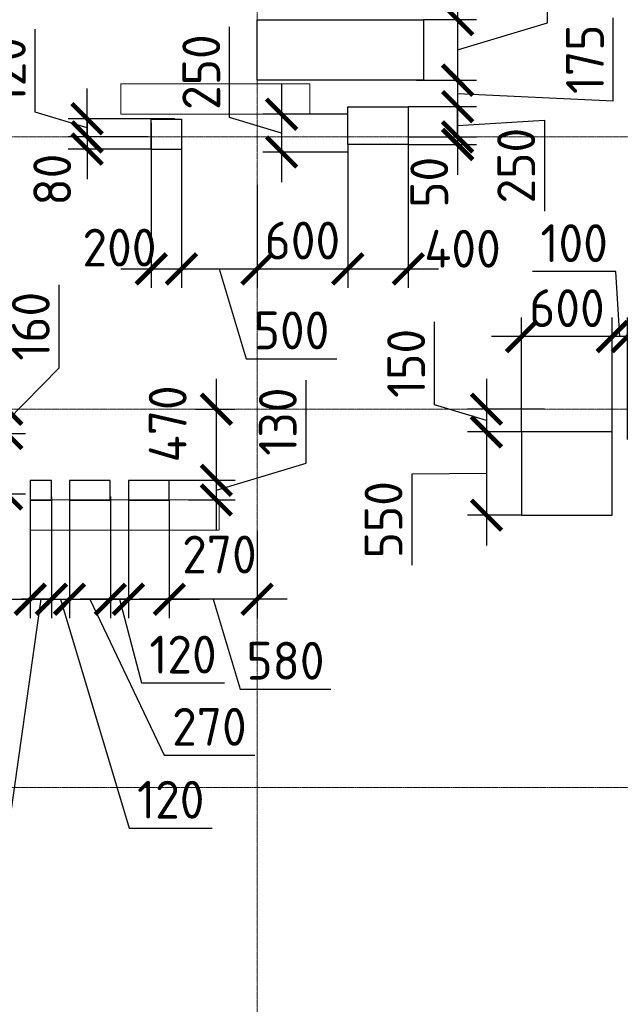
# Model space of a CAD drawing. Header units: millimetres. Extents: x -42044588 to 856694, y -806701 to 941911.
# Tile 38 of 256: x -160688 to -156715, y -427804 to -421296. Entities that reach past the tile are written whole.
import ezdxf

# ---------------------------------------------------------------- set-up
doc = ezdxf.new("R2010")
doc.units = ezdxf.units.MM
for name, pattern in [('______5', [1100, 800, -100, 100, -100]), ('DASHED', [7, 5, -2, 0]), ('осевая', [50.8, 31.75, -6.35, 6.35, -6.35])]:
    doc.linetypes.add(name, pattern=pattern)
doc.layers.add('Колонна_ бетон', color=7, linetype='Continuous', lineweight=50, true_color=0xb4b496)
for name, color, linetype, lineweight in [('Оси', 40, '______5', 18), ('Перекрытие ж_бетон', 1, 'Continuous', 30), ('РАЗМЕРЫ', 1, 'Continuous', 9)]:
    doc.layers.add(name, color=color, linetype=linetype, lineweight=lineweight)
doc.styles.add('GOST-2.304_Type-B', font='GOST_Common.ttf')
doc.dimstyles.new('СПДС', dxfattribs={"dimscale": 100, "dimtxt": 2.5, "dimasz": 2, "dimexe": 1.25, "dimexo": 0, "dimtad": 1, "dimdec": 0, "dimrnd": 5, "dimtxsty": 'GOST-2.304_Type-B', "dimblk": 'ARCHTICK', "dimcen": 2.5, "dimdle": 2, "dimclrd": 1, "dimclre": 1, "dimclrt": 1, "dimadec": 0, "dimazin": 2, "dimtfac": 0.75, "dimtdec": 0, "dimtmove": 1, "dimatfit": 3, "dimfxl": 0, "dimtolj": 1, "dimarcsym": 0})

# ---------------------------------------------------------------- blocks, each defined once
blk = doc.blocks.new('подложка стн 1-го этажа')
at = {"layer": 'Колонна_ бетон', "color": 252, "linetype": 'DASHED', "lineweight": 0, "ltscale": 0.5, "true_color": 0x939598, "transparency": 33554687}
for p, q in [((43943.8, 19061.8, -200), (43943.8, 19261.8, -200)), ((43943.8, 19261.8, -200), (43943.8, 19261.8, -200)), ((45193.8, 19261.8, -200), (43943.8, 19261.8, -200)), ((45193.8, 19261.8, -200), (45193.8, 19261.8, -200)), ((45193.8, 19261.8, -200), (45193.8, 19061.8, -200)), ((43943.8, 19061.8, -200), (43943.8, 19061.8, -200)), ((45193.8, 19061.8, -200), (43943.8, 19061.8, -200)), ((45193.8, 19061.8, -200), (45193.8, 19061.8, -200)), ((43343.4, 16511.8, -200), (43343.4, 16511.8, -200)), ((44593.4, 16511.8, -200), (43343.4, 16511.8, -200)), ((43343.4, 16511.8, -200), (43343.4, 16311.8, -200)), ((44593.4, 16511.8, -200), (44593.4, 16511.8, -200)), ((44593.4, 16311.8, -200), (44593.4, 16511.8, -200)), ((43343.4, 16311.8, -200), (43343.4, 16311.8, -200)), ((43343.4, 16311.8, -200), (44593.4, 16311.8, -200)), ((44593.4, 16311.8, -200), (44593.4, 16311.8, -200))]:
    blk.add_line(p, q, dxfattribs=at)
blk = doc.blocks.new('_ArchTick')
at = {"color": 0, "linetype": 'ByBlock', "const_width": 0.15}
blk.add_lwpolyline([(-0.5, -0.5), (0.5, 0.5)], dxfattribs=at)
blk = doc.blocks.new('*D4037')
at = {"layer": 'DEFPOINTS', "color": 0, "transparency": 16777216}
for p in [(-159818, -421978.5), (-159618, -421995.5), (-159618, -422943.5)]:
    blk.add_point(p, dxfattribs=at)
at = {"layer": 'РАЗМЕРЫ', "color": 1, "lineweight": -2, "transparency": 16777216}
for p, q in [((-159818, -421978.5), (-159818, -423068.5)), ((-159618, -421995.5), (-159618, -423068.5)), ((-160018, -422943.5), (-159418, -422943.5))]:
    blk.add_line(p, q, dxfattribs=at)
at = {"layer": 'РАЗМЕРЫ', "color": 1, "lineweight": -2, "transparency": 16777216, "xscale": 200, "yscale": 200, "zscale": 200, "rotation": 180}
blk.add_blockref('_ArchTick', (-159818, -422943.5), dxfattribs=at)
at = {"layer": 'РАЗМЕРЫ', "color": 1, "lineweight": -2, "transparency": 16777216, "xscale": 200, "yscale": 200, "zscale": 200}
blk.add_blockref('_ArchTick', (-159618, -422943.5), dxfattribs=at)
at = {"layer": 'РАЗМЕРЫ', "color": 1, "lineweight": 0, "transparency": 16777216, "insert": (-160028, -422802.3), "char_height": 250, "attachment_point": 5, "style": 'GOST-2.304_Type-B'}
blk.add_mtext('\\A1;200', dxfattribs=at)
blk = doc.blocks.new('*D4038')
at = {"layer": 'DEFPOINTS', "color": 0, "transparency": 16777216}
for p in [(-159662.5, -421950.7), (-160242.1, -422070.7), (-159837.3, -422070.7)]:
    blk.add_point(p, dxfattribs=at)
at = {"layer": 'РАЗМЕРЫ', "color": 1, "lineweight": -2, "transparency": 16777216}
for p, q in [((-160585.9, -421907.6), (-160585.9, -421357.6)), ((-160242.1, -421950.7), (-160242.1, -421750.7)), ((-160242.1, -422010.7), (-160585.9, -421907.6)), ((-159662.5, -421950.7), (-160367.1, -421950.7)), ((-160242.1, -421950.7), (-160242.1, -422070.7)), ((-160242.1, -421950.7), (-160242.1, -422070.7)), ((-159837.3, -422070.7), (-160367.1, -422070.7)), ((-160242.1, -422070.7), (-160242.1, -422270.7))]:
    blk.add_line(p, q, dxfattribs=at)
at = {"layer": 'РАЗМЕРЫ', "color": 1, "lineweight": -2, "transparency": 16777216, "xscale": 200, "yscale": 200, "zscale": 200}
for p, rotation in [((-160242.1, -421950.7), 270), ((-160242.1, -422070.7), 90)]:
    blk.add_blockref('_ArchTick', p, dxfattribs=dict(at, rotation=rotation))
at = {"layer": 'РАЗМЕРЫ', "color": 1, "lineweight": 0, "transparency": 16777216, "insert": (-160773.4, -421632.6), "char_height": 250, "attachment_point": 5, "rotation": 90, "style": 'GOST-2.304_Type-B'}
blk.add_mtext('\\A1;120', dxfattribs=at)
blk = doc.blocks.new('*D4053')
at = {"layer": 'DEFPOINTS', "color": 0, "transparency": 16777216}
for p in [(-159837.3, -422070.7), (-160242.1, -422150.7), (-159818, -422150.7)]:
    blk.add_point(p, dxfattribs=at)
at = {"layer": 'РАЗМЕРЫ', "color": 1, "lineweight": -2, "transparency": 16777216}
for p, q in [((-160242.1, -422070.7), (-160242.1, -421870.7)), ((-159837.3, -422070.7), (-160367.1, -422070.7)), ((-160242.1, -422070.7), (-160242.1, -422150.7)), ((-159818, -422150.7), (-160367.1, -422150.7)), ((-160242.1, -422150.7), (-160242.1, -422350.7))]:
    blk.add_line(p, q, dxfattribs=at)
at = {"layer": 'РАЗМЕРЫ', "color": 1, "lineweight": -2, "transparency": 16777216, "xscale": 200, "yscale": 200, "zscale": 200}
for p, rotation in [((-160242.1, -422070.7), 270), ((-160242.1, -422150.7), 90)]:
    blk.add_blockref('_ArchTick', p, dxfattribs=dict(at, rotation=rotation))
at = {"layer": 'РАЗМЕРЫ', "color": 1, "lineweight": 0, "transparency": 16777216, "insert": (-160472.9, -422353.1), "char_height": 250, "attachment_point": 5, "rotation": 90, "style": 'GOST-2.304_Type-B'}
blk.add_mtext('\\A1;80', dxfattribs=at)
blk = doc.blocks.new('*D4171')
at = {"layer": 'DEFPOINTS', "color": 0, "transparency": 16777216}
for p in [(-159618, -421995.5), (-159118, -422621.3), (-159118, -422943.5)]:
    blk.add_point(p, dxfattribs=at)
at = {"layer": 'РАЗМЕРЫ', "color": 1, "lineweight": -2, "transparency": 16777216}
for p, q in [((-159618, -421995.5), (-159618, -423068.5)), ((-159118, -422621.3), (-159118, -423068.5)), ((-159818, -422943.5), (-158918, -422943.5)), ((-159368, -422943.5), (-159189.9, -423537.2)), ((-159189.9, -423537.2), (-158589.9, -423537.2))]:
    blk.add_line(p, q, dxfattribs=at)
at = {"layer": 'РАЗМЕРЫ', "color": 1, "lineweight": -2, "transparency": 16777216, "xscale": 200, "yscale": 200, "zscale": 200, "rotation": 180}
blk.add_blockref('_ArchTick', (-159618, -422943.5), dxfattribs=at)
at = {"layer": 'РАЗМЕРЫ', "color": 1, "lineweight": -2, "transparency": 16777216, "xscale": 200, "yscale": 200, "zscale": 200}
blk.add_blockref('_ArchTick', (-159118, -422943.5), dxfattribs=at)
at = {"layer": 'РАЗМЕРЫ', "color": 1, "lineweight": 0, "transparency": 16777216, "insert": (-158889.9, -423349.7), "char_height": 250, "attachment_point": 5, "style": 'GOST-2.304_Type-B'}
blk.add_mtext('\\A1;500', dxfattribs=at)
blk = doc.blocks.new('*D4187')
at = {"layer": 'DEFPOINTS', "color": 0, "transparency": 16777216}
for p in [(-160743.3, -423870.7), (-160940.8, -424030.7), (-160773.8, -424030.7)]:
    blk.add_point(p, dxfattribs=at)
at = {"layer": 'РАЗМЕРЫ', "color": 1, "lineweight": -2, "transparency": 16777216}
for p, q in [((-160427, -423597.5), (-160427, -423047.5)), ((-160773.8, -423950.7), (-160427, -423597.5)), ((-160773.8, -423670.7), (-160773.8, -424230.7)), ((-160743.3, -423870.7), (-160898.8, -423870.7)), ((-160940.8, -424030.7), (-160648.8, -424030.7))]:
    blk.add_line(p, q, dxfattribs=at)
at = {"layer": 'РАЗМЕРЫ', "color": 1, "lineweight": -2, "transparency": 16777216, "xscale": 200, "yscale": 200, "zscale": 200}
for p, rotation in [((-160773.8, -423870.7), 90), ((-160773.8, -424030.7), 270)]:
    blk.add_blockref('_ArchTick', p, dxfattribs=dict(at, rotation=rotation))
at = {"layer": 'РАЗМЕРЫ', "color": 1, "lineweight": 0, "transparency": 16777216, "insert": (-160614.5, -423322.5), "char_height": 250, "attachment_point": 5, "rotation": 90, "style": 'GOST-2.304_Type-B'}
blk.add_mtext('\\A1;160', dxfattribs=at)
blk = doc.blocks.new('*D4099')
at = {"layer": 'DEFPOINTS', "color": 0, "transparency": 16777216}
for p in [(-160940.8, -424030.7), (-160897.8, -424430.7), (-160773.8, -424430.7)]:
    blk.add_point(p, dxfattribs=at)
at = {"layer": 'РАЗМЕРЫ', "color": 1, "lineweight": -2, "transparency": 16777216}
for p, q in [((-160773.8, -423830.7), (-160773.8, -424630.7)), ((-160940.8, -424030.7), (-160648.8, -424030.7)), ((-160897.8, -424430.7), (-160648.8, -424430.7)), ((-160773.8, -425385.3), (-160773.8, -424430.7))]:
    blk.add_line(p, q, dxfattribs=at)
at = {"layer": 'РАЗМЕРЫ', "color": 1, "lineweight": -2, "transparency": 16777216, "xscale": 200, "yscale": 200, "zscale": 200}
for p, rotation in [((-160773.8, -424030.7), 90), ((-160773.8, -424430.7), 270)]:
    blk.add_blockref('_ArchTick', p, dxfattribs=dict(at, rotation=rotation))
at = {"layer": 'РАЗМЕРЫ', "color": 1, "lineweight": 0, "transparency": 16777216, "insert": (-160961.3, -425072.8), "char_height": 250, "attachment_point": 5, "rotation": 90, "style": 'GOST-2.304_Type-B'}
blk.add_mtext('\\A1;400', dxfattribs=at)
blk = doc.blocks.new('*D4118')
at = {"layer": 'DEFPOINTS', "color": 0, "transparency": 16777216}
for p in [(-156668.4, -423390.3), (-156668.4, -424070.7), (-156318.9, -424110.9)]:
    blk.add_point(p, dxfattribs=at)
at = {"layer": 'РАЗМЕРЫ', "color": 1, "lineweight": -2, "transparency": 16777216}
for p, q in [((-156493.7, -423390.3), (-156379.9, -422553.4)), ((-156379.9, -422553.4), (-155779.9, -422553.4)), ((-156668.4, -424070.7), (-156668.4, -423265.3)), ((-156318.9, -424110.9), (-156318.9, -423265.3)), ((-156118.9, -423390.3), (-156868.4, -423390.3))]:
    blk.add_line(p, q, dxfattribs=at)
at = {"layer": 'РАЗМЕРЫ', "color": 1, "lineweight": -2, "transparency": 16777216, "xscale": 200, "yscale": 200, "zscale": 200, "rotation": 180}
blk.add_blockref('_ArchTick', (-156668.4, -423390.3), dxfattribs=at)
at = {"layer": 'РАЗМЕРЫ', "color": 1, "lineweight": -2, "transparency": 16777216, "xscale": 200, "yscale": 200, "zscale": 200}
blk.add_blockref('_ArchTick', (-156318.9, -423390.3), dxfattribs=at)
at = {"layer": 'РАЗМЕРЫ', "color": 1, "lineweight": 0, "transparency": 16777216, "insert": (-156079.9, -422365.9), "char_height": 250, "attachment_point": 5, "style": 'GOST-2.304_Type-B'}
blk.add_mtext('\\A1;350', dxfattribs=at)
blk = doc.blocks.new('*D4119')
at = {"layer": 'DEFPOINTS', "color": 0, "transparency": 16777216}
for p in [(-156768.2, -423390.3), (-156768.2, -424020.8), (-156668.4, -424070.7)]:
    blk.add_point(p, dxfattribs=at)
at = {"layer": 'РАЗМЕРЫ', "color": 1, "lineweight": -2, "transparency": 16777216}
for p, q in [((-156745.3, -422960.5), (-157295.3, -422960.5)), ((-156718.3, -423390.3), (-156745.3, -422960.5)), ((-156768.2, -424020.8), (-156768.2, -423265.3)), ((-156668.4, -424070.7), (-156668.4, -423265.3)), ((-156768.2, -423390.3), (-156968.2, -423390.3)), ((-156668.4, -423390.3), (-156768.2, -423390.3)), ((-156668.4, -423390.3), (-156768.2, -423390.3)), ((-156668.4, -423390.3), (-156468.4, -423390.3))]:
    blk.add_line(p, q, dxfattribs=at)
at = {"layer": 'РАЗМЕРЫ', "color": 1, "lineweight": -2, "transparency": 16777216, "xscale": 200, "yscale": 200, "zscale": 200}
blk.add_blockref('_ArchTick', (-156768.2, -423390.3), dxfattribs=at)
at = {"layer": 'РАЗМЕРЫ', "color": 1, "lineweight": -2, "transparency": 16777216, "xscale": 200, "yscale": 200, "zscale": 200, "rotation": 180}
blk.add_blockref('_ArchTick', (-156668.4, -423390.3), dxfattribs=at)
at = {"layer": 'РАЗМЕРЫ', "color": 1, "lineweight": 0, "transparency": 16777216, "insert": (-157020.3, -422773), "char_height": 250, "attachment_point": 5, "style": 'GOST-2.304_Type-B'}
blk.add_mtext('\\A1;100', dxfattribs=at)
blk = doc.blocks.new('*D4120')
at = {"layer": 'DEFPOINTS', "color": 0, "transparency": 16777216}
for p in [(-157368.2, -423390.3), (-157368.2, -424020.8), (-156768.2, -424020.8)]:
    blk.add_point(p, dxfattribs=at)
at = {"layer": 'РАЗМЕРЫ', "color": 1, "lineweight": -2, "transparency": 16777216}
for p, q in [((-157368.2, -424020.8), (-157368.2, -423265.3)), ((-156768.2, -424020.8), (-156768.2, -423265.3)), ((-156568.2, -423390.3), (-157568.2, -423390.3))]:
    blk.add_line(p, q, dxfattribs=at)
at = {"layer": 'РАЗМЕРЫ', "color": 1, "lineweight": -2, "transparency": 16777216, "xscale": 200, "yscale": 200, "zscale": 200, "rotation": 180}
blk.add_blockref('_ArchTick', (-157368.2, -423390.3), dxfattribs=at)
at = {"layer": 'РАЗМЕРЫ', "color": 1, "lineweight": -2, "transparency": 16777216, "xscale": 200, "yscale": 200, "zscale": 200}
blk.add_blockref('_ArchTick', (-156768.2, -423390.3), dxfattribs=at)
at = {"layer": 'РАЗМЕРЫ', "color": 1, "lineweight": 0, "transparency": 16777216, "insert": (-157068.2, -423202.8), "char_height": 250, "attachment_point": 5, "style": 'GOST-2.304_Type-B'}
blk.add_mtext('\\A1;600', dxfattribs=at)
blk = doc.blocks.new('*D4191')
at = {"layer": 'DEFPOINTS', "color": 0, "transparency": 16777216}
for p in [(-157216, -423870.7), (-157600.6, -424020.8), (-157216, -424020.8)]:
    blk.add_point(p, dxfattribs=at)
at = {"layer": 'РАЗМЕРЫ', "color": 1, "lineweight": -2, "transparency": 16777216}
for p, q in [((-157944.4, -423842.6), (-157944.4, -423292.6)), ((-157600.6, -423670.7), (-157600.6, -424220.8)), ((-157600.6, -423945.7), (-157944.4, -423842.6)), ((-157216, -423870.7), (-157725.6, -423870.7)), ((-157216, -424020.8), (-157725.6, -424020.8))]:
    blk.add_line(p, q, dxfattribs=at)
at = {"layer": 'РАЗМЕРЫ', "color": 1, "lineweight": -2, "transparency": 16777216, "xscale": 200, "yscale": 200, "zscale": 200}
for p, rotation in [((-157600.6, -423870.7), 90), ((-157600.6, -424020.8), 270)]:
    blk.add_blockref('_ArchTick', p, dxfattribs=dict(at, rotation=rotation))
at = {"layer": 'РАЗМЕРЫ', "color": 1, "lineweight": 0, "transparency": 16777216, "insert": (-158131.9, -423567.6), "char_height": 250, "attachment_point": 5, "rotation": 90, "style": 'GOST-2.304_Type-B'}
blk.add_mtext('\\A1;150', dxfattribs=at)
blk = doc.blocks.new('*D4121')
at = {"layer": 'DEFPOINTS', "color": 0, "transparency": 16777216}
for p in [(-157368.2, -424020.8), (-157600.6, -424570.8), (-157368.2, -424570.8)]:
    blk.add_point(p, dxfattribs=at)
at = {"layer": 'РАЗМЕРЫ', "color": 1, "lineweight": -2, "transparency": 16777216}
for p, q in [((-157600.6, -423820.8), (-157600.6, -424770.8)), ((-157368.2, -424020.8), (-157725.6, -424020.8)), ((-157600.6, -424295.8), (-158094.1, -424301)), ((-158094.1, -424301), (-158094.1, -424901)), ((-157368.2, -424570.8), (-157725.6, -424570.8))]:
    blk.add_line(p, q, dxfattribs=at)
at = {"layer": 'РАЗМЕРЫ', "color": 1, "lineweight": -2, "transparency": 16777216, "xscale": 200, "yscale": 200, "zscale": 200}
for p, rotation in [((-157600.6, -424020.8), 90), ((-157600.6, -424570.8), 270)]:
    blk.add_blockref('_ArchTick', p, dxfattribs=dict(at, rotation=rotation))
at = {"layer": 'РАЗМЕРЫ', "color": 1, "lineweight": 0, "transparency": 16777216, "insert": (-158281.6, -424601), "char_height": 250, "attachment_point": 5, "rotation": 90, "style": 'GOST-2.304_Type-B'}
blk.add_mtext('\\A1;550', dxfattribs=at)
blk = doc.blocks.new('*D4134')
at = {"layer": 'DEFPOINTS', "color": 0, "transparency": 16777216}
for p in [(-158017.8, -421295.7), (-158062.6, -421695.7), (-157791.2, -421695.7)]:
    blk.add_point(p, dxfattribs=at)
at = {"layer": 'РАЗМЕРЫ', "color": 1, "lineweight": -2, "transparency": 16777216}
for p, q in [((-157197.4, -421317.6), (-157197.4, -420692.6)), ((-157791.2, -421095.7), (-157791.2, -421895.7)), ((-158017.8, -421295.7), (-157666.2, -421295.7)), ((-157791.2, -421495.7), (-157197.4, -421317.6)), ((-158062.6, -421695.7), (-157666.2, -421695.7))]:
    blk.add_line(p, q, dxfattribs=at)
at = {"layer": 'РАЗМЕРЫ', "color": 1, "lineweight": -2, "transparency": 16777216, "xscale": 200, "yscale": 200, "zscale": 200}
for p, rotation in [((-157791.2, -421295.7), 90), ((-157791.2, -421695.7), 270)]:
    blk.add_blockref('_ArchTick', p, dxfattribs=dict(at, rotation=rotation))
at = {"layer": 'РАЗМЕРЫ', "color": 1, "lineweight": 0, "transparency": 16777216, "insert": (-157384.9, -421005.1), "char_height": 250, "attachment_point": 5, "rotation": 90, "style": 'GOST-2.304_Type-B'}
blk.add_mtext('\\A1;400', dxfattribs=at)
blk = doc.blocks.new('*D4135')
at = {"layer": 'DEFPOINTS', "color": 0, "transparency": 16777216}
for p in [(-157919.8, -421695.7), (-158117.7, -421870.7), (-157791.2, -421870.7)]:
    blk.add_point(p, dxfattribs=at)
at = {"layer": 'РАЗМЕРЫ', "color": 1, "lineweight": -2, "transparency": 16777216}
for p, q in [((-156761.5, -421833.1), (-156761.5, -421283.1)), ((-157791.2, -421495.7), (-157791.2, -422070.7)), ((-157919.8, -421695.7), (-157666.2, -421695.7)), ((-157791.2, -421783.2), (-156761.5, -421833.1)), ((-158117.7, -421870.7), (-157666.2, -421870.7))]:
    blk.add_line(p, q, dxfattribs=at)
at = {"layer": 'РАЗМЕРЫ', "color": 1, "lineweight": -2, "transparency": 16777216, "xscale": 200, "yscale": 200, "zscale": 200}
for p, rotation in [((-157791.2, -421695.7), 90), ((-157791.2, -421870.7), 270)]:
    blk.add_blockref('_ArchTick', p, dxfattribs=dict(at, rotation=rotation))
at = {"layer": 'РАЗМЕРЫ', "color": 1, "lineweight": 0, "transparency": 16777216, "insert": (-156949, -421558.1), "char_height": 250, "attachment_point": 5, "rotation": 90, "style": 'GOST-2.304_Type-B'}
blk.add_mtext('\\A1;175', dxfattribs=at)
blk = doc.blocks.new('*D4145')
at = {"layer": 'DEFPOINTS', "color": 0, "transparency": 16777216}
for p in [(-158117.7, -421870.7), (-158117.7, -422120.7), (-157791.2, -422120.7)]:
    blk.add_point(p, dxfattribs=at)
at = {"layer": 'РАЗМЕРЫ', "color": 1, "lineweight": -2, "transparency": 16777216}
for p, q in [((-157791.2, -421670.7), (-157791.2, -422320.7)), ((-158117.7, -421870.7), (-157666.2, -421870.7)), ((-157791.2, -421995.7), (-157216.2, -421960.8)), ((-157216.2, -421960.8), (-157216.2, -422560.8)), ((-158117.7, -422120.7), (-157666.2, -422120.7))]:
    blk.add_line(p, q, dxfattribs=at)
at = {"layer": 'РАЗМЕРЫ', "color": 1, "lineweight": -2, "transparency": 16777216, "xscale": 200, "yscale": 200, "zscale": 200}
for p, rotation in [((-157791.2, -421870.7), 90), ((-157791.2, -422120.7), 270)]:
    blk.add_blockref('_ArchTick', p, dxfattribs=dict(at, rotation=rotation))
at = {"layer": 'РАЗМЕРЫ', "color": 1, "lineweight": 0, "transparency": 16777216, "insert": (-157403.7, -422260.8), "char_height": 250, "attachment_point": 5, "rotation": 90, "style": 'GOST-2.304_Type-B'}
blk.add_mtext('\\A1;250', dxfattribs=at)
blk = doc.blocks.new('*D4146')
at = {"layer": 'DEFPOINTS', "color": 0, "transparency": 16777216}
for p in [(-158117.8, -422070.7), (-158117.7, -422120.7), (-157791.2, -422120.7)]:
    blk.add_point(p, dxfattribs=at)
at = {"layer": 'РАЗМЕРЫ', "color": 1, "lineweight": -2, "transparency": 16777216}
for p, q in [((-157791.2, -422070.7), (-157791.2, -421870.7)), ((-158117.8, -422070.7), (-157666.2, -422070.7)), ((-158117.7, -422120.7), (-157666.2, -422120.7)), ((-157791.2, -422070.7), (-157791.2, -422120.7)), ((-157791.2, -422120.7), (-157791.2, -422320.7))]:
    blk.add_line(p, q, dxfattribs=at)
at = {"layer": 'РАЗМЕРЫ', "color": 1, "lineweight": -2, "transparency": 16777216, "xscale": 200, "yscale": 200, "zscale": 200}
for p, rotation in [((-157791.2, -422070.7), 270), ((-157791.2, -422120.7), 90)]:
    blk.add_blockref('_ArchTick', p, dxfattribs=dict(at, rotation=rotation))
at = {"layer": 'РАЗМЕРЫ', "color": 1, "lineweight": 0, "transparency": 16777216, "insert": (-157978.7, -422370.7), "char_height": 250, "attachment_point": 5, "rotation": 90, "style": 'GOST-2.304_Type-B'}
blk.add_mtext('\\A1;50', dxfattribs=at)
blk = doc.blocks.new('*D4200')
at = {"layer": 'DEFPOINTS', "color": 0, "transparency": 16777216}
for p in [(-158517.7, -422120.7), (-159118, -422387.8), (-158517.7, -422943.5)]:
    blk.add_point(p, dxfattribs=at)
at = {"layer": 'РАЗМЕРЫ', "color": 1, "lineweight": -2, "transparency": 16777216}
for p, q in [((-158517.7, -422120.7), (-158517.7, -423068.5)), ((-159118, -422387.8), (-159118, -423068.5)), ((-159318, -422943.5), (-158317.7, -422943.5))]:
    blk.add_line(p, q, dxfattribs=at)
at = {"layer": 'РАЗМЕРЫ', "color": 1, "lineweight": -2, "transparency": 16777216, "xscale": 200, "yscale": 200, "zscale": 200, "rotation": 180}
blk.add_blockref('_ArchTick', (-159118, -422943.5), dxfattribs=at)
at = {"layer": 'РАЗМЕРЫ', "color": 1, "lineweight": -2, "transparency": 16777216, "xscale": 200, "yscale": 200, "zscale": 200}
blk.add_blockref('_ArchTick', (-158517.7, -422943.5), dxfattribs=at)
at = {"layer": 'РАЗМЕРЫ', "color": 1, "lineweight": 0, "transparency": 16777216, "insert": (-158817.9, -422756), "char_height": 250, "attachment_point": 5, "style": 'GOST-2.304_Type-B'}
blk.add_mtext('\\A1;600', dxfattribs=at)
blk = doc.blocks.new('*D4147')
at = {"layer": 'DEFPOINTS', "color": 0, "transparency": 16777216}
for p in [(-158117.8, -422120.7), (-158517.7, -422279), (-158117.8, -422943.5)]:
    blk.add_point(p, dxfattribs=at)
at = {"layer": 'РАЗМЕРЫ', "color": 1, "lineweight": -2, "transparency": 16777216}
for p, q in [((-158117.8, -422120.7), (-158117.8, -423068.5)), ((-158517.7, -422279), (-158517.7, -423068.5)), ((-158717.7, -422943.5), (-157917.8, -422943.5))]:
    blk.add_line(p, q, dxfattribs=at)
at = {"layer": 'РАЗМЕРЫ', "color": 1, "lineweight": -2, "transparency": 16777216, "xscale": 200, "yscale": 200, "zscale": 200, "rotation": 180}
blk.add_blockref('_ArchTick', (-158517.7, -422943.5), dxfattribs=at)
at = {"layer": 'РАЗМЕРЫ', "color": 1, "lineweight": -2, "transparency": 16777216, "xscale": 200, "yscale": 200, "zscale": 200}
blk.add_blockref('_ArchTick', (-158117.8, -422943.5), dxfattribs=at)
at = {"layer": 'РАЗМЕРЫ', "color": 1, "lineweight": 0, "transparency": 16777216, "insert": (-157758.7, -422809.8), "char_height": 250, "attachment_point": 5, "style": 'GOST-2.304_Type-B'}
blk.add_mtext('\\A1;400', dxfattribs=at)
blk = doc.blocks.new('*D4174')
at = {"layer": 'DEFPOINTS', "color": 0, "transparency": 16777216}
for p in [(-159698.5, -424340.7, 360), (-159387, -424340.7), (-159571.5, -424470.7, 360)]:
    blk.add_point(p, dxfattribs=at)
at = {"layer": 'РАЗМЕРЫ', "color": 1, "lineweight": -2, "transparency": 16777216}
for p, q in [((-158793.3, -424227.6), (-158793.3, -423677.6)), ((-159387, -424670.7), (-159387, -424140.7)), ((-159387, -424405.7), (-158793.3, -424227.6)), ((-159698.5, -424340.7), (-159262, -424340.7)), ((-159571.5, -424470.7), (-159262, -424470.7))]:
    blk.add_line(p, q, dxfattribs=at)
at = {"layer": 'РАЗМЕРЫ', "color": 1, "lineweight": -2, "transparency": 16777216, "xscale": 200, "yscale": 200, "zscale": 200}
for p, rotation in [((-159387, -424340.7), 90), ((-159387, -424470.7), 270)]:
    blk.add_blockref('_ArchTick', p, dxfattribs=dict(at, rotation=rotation))
at = {"layer": 'РАЗМЕРЫ', "color": 1, "lineweight": 0, "transparency": 16777216, "insert": (-158980.8, -423952.6), "char_height": 250, "attachment_point": 5, "rotation": 90, "style": 'GOST-2.304_Type-B'}
blk.add_mtext('\\A1;130', dxfattribs=at)
blk = doc.blocks.new('*D4175')
at = {"layer": 'DEFPOINTS', "color": 0, "transparency": 16777216}
for p in [(-159524.6, -423870.7), (-159387, -423870.7), (-159615.6, -424340.7)]:
    blk.add_point(p, dxfattribs=at)
at = {"layer": 'РАЗМЕРЫ', "color": 1, "lineweight": -2, "transparency": 16777216}
for p, q in [((-159387, -424540.7), (-159387, -423670.7)), ((-159524.6, -423870.7), (-159262, -423870.7)), ((-159615.6, -424340.7), (-159262, -424340.7))]:
    blk.add_line(p, q, dxfattribs=at)
at = {"layer": 'РАЗМЕРЫ', "color": 1, "lineweight": -2, "transparency": 16777216, "xscale": 200, "yscale": 200, "zscale": 200}
for p, rotation in [((-159387, -423870.7), 90), ((-159387, -424340.7), 270)]:
    blk.add_blockref('_ArchTick', p, dxfattribs=dict(at, rotation=rotation))
at = {"layer": 'РАЗМЕРЫ', "color": 1, "lineweight": 0, "transparency": 16777216, "insert": (-159709, -423967.8), "char_height": 250, "attachment_point": 5, "rotation": 90, "style": 'GOST-2.304_Type-B'}
blk.add_mtext('\\A1;470', dxfattribs=at)
blk = doc.blocks.new('*D3991')
at = {"layer": 'DEFPOINTS', "color": 0, "transparency": 16777216}
for p in [(-158517.7, -421920.7), (-158955.6, -422170.7), (-158517.7, -422170.7)]:
    blk.add_point(p, dxfattribs=at)
at = {"layer": 'РАЗМЕРЫ', "color": 1, "lineweight": -2, "transparency": 16777216}
for p, q in [((-159299.4, -421942.6), (-159299.4, -421342.6)), ((-158955.6, -421720.7), (-158955.6, -422370.7)), ((-158517.7, -421920.7), (-159080.6, -421920.7)), ((-158955.6, -422045.7), (-159299.4, -421942.6)), ((-158517.7, -422170.7), (-159080.6, -422170.7))]:
    blk.add_line(p, q, dxfattribs=at)
at = {"layer": 'РАЗМЕРЫ', "color": 1, "lineweight": -2, "transparency": 16777216, "xscale": 200, "yscale": 200, "zscale": 200}
for p, rotation in [((-158955.6, -421920.7), 90), ((-158955.6, -422170.7), 270)]:
    blk.add_blockref('_ArchTick', p, dxfattribs=dict(at, rotation=rotation))
at = {"layer": 'РАЗМЕРЫ', "color": 1, "lineweight": 0, "transparency": 16777216, "insert": (-159486.9, -421642.6), "char_height": 250, "attachment_point": 5, "rotation": 90, "style": 'GOST-2.304_Type-B'}
blk.add_mtext('\\A1;250', dxfattribs=at)
blk = doc.blocks.new('оси блок 2')
at = {"layer": 'Оси', "color": 16, "linetype": 'осевая', "lineweight": 0, "ltscale": 0.25, "transparency": 33554687}
for p, q in [((-48904.7, -322543), (-48904.7, -347914.1)), ((-89822.3, -333501.3), (-37238.5, -333501.3)), ((-89822.3, -335301.3), (-37238.5, -335301.3)), ((-89822.3, -337801.3), (-37238.5, -337801.3))]:
    blk.add_line(p, q, dxfattribs=at)
blk = doc.blocks.new('*D6933')
at = {"layer": 'DEFPOINTS', "color": 0, "transparency": 16777216}
for p in [(-159698.5, -424470.7, 360), (-159118, -424674), (-159698.5, -425126.9)]:
    blk.add_point(p, dxfattribs=at)
at = {"layer": 'РАЗМЕРЫ', "color": 1, "lineweight": -2, "transparency": 16777216}
for p, q in [((-159698.5, -424470.7), (-159698.5, -425251.9)), ((-159118, -424674), (-159118, -425251.9)), ((-158918, -425126.9), (-159898.5, -425126.9)), ((-159408.3, -425126.9), (-159230.2, -425720.7)), ((-159230.2, -425720.7), (-158630.2, -425720.7))]:
    blk.add_line(p, q, dxfattribs=at)
at = {"layer": 'РАЗМЕРЫ', "color": 1, "lineweight": -2, "transparency": 16777216, "xscale": 200, "yscale": 200, "zscale": 200, "rotation": 180}
blk.add_blockref('_ArchTick', (-159698.5, -425126.9), dxfattribs=at)
at = {"layer": 'РАЗМЕРЫ', "color": 1, "lineweight": -2, "transparency": 16777216, "xscale": 200, "yscale": 200, "zscale": 200}
blk.add_blockref('_ArchTick', (-159118, -425126.9), dxfattribs=at)
at = {"layer": 'РАЗМЕРЫ', "color": 1, "lineweight": 0, "transparency": 16777216, "insert": (-158930.2, -425533.2), "char_height": 250, "attachment_point": 5, "style": 'GOST-2.304_Type-B'}
blk.add_mtext('\\A1;580', dxfattribs=at)
blk = doc.blocks.new('*D6934')
at = {"layer": 'DEFPOINTS', "color": 0, "transparency": 16777216}
for p in [(-160088.5, -424470.7, 360), (-159968.5, -424993.5), (-160088.5, -425126.9)]:
    blk.add_point(p, dxfattribs=at)
at = {"layer": 'РАЗМЕРЫ', "color": 1, "lineweight": -2, "transparency": 16777216}
for p, q in [((-160088.5, -424470.7), (-160088.5, -425251.9)), ((-159968.5, -424993.5), (-159968.5, -425251.9)), ((-160088.5, -425126.9), (-160288.5, -425126.9)), ((-159968.5, -425126.9), (-160088.5, -425126.9)), ((-159968.5, -425126.9), (-160088.5, -425126.9)), ((-160028.5, -425126.9), (-159882.7, -425680.1)), ((-159968.5, -425126.9), (-159768.5, -425126.9)), ((-159882.7, -425680.1), (-159332.7, -425680.1))]:
    blk.add_line(p, q, dxfattribs=at)
at = {"layer": 'РАЗМЕРЫ', "color": 1, "lineweight": -2, "transparency": 16777216, "xscale": 200, "yscale": 200, "zscale": 200}
blk.add_blockref('_ArchTick', (-160088.5, -425126.9), dxfattribs=at)
at = {"layer": 'РАЗМЕРЫ', "color": 1, "lineweight": -2, "transparency": 16777216, "xscale": 200, "yscale": 200, "zscale": 200, "rotation": 180}
blk.add_blockref('_ArchTick', (-159968.5, -425126.9), dxfattribs=at)
at = {"layer": 'РАЗМЕРЫ', "color": 1, "lineweight": 0, "transparency": 16777216, "insert": (-159607.7, -425492.6), "char_height": 250, "attachment_point": 5, "style": 'GOST-2.304_Type-B'}
blk.add_mtext('\\A1;120', dxfattribs=at)
blk = doc.blocks.new('*D6935')
at = {"layer": 'DEFPOINTS', "color": 0, "transparency": 16777216}
for p in [(-160478.5, -424450.2), (-160618.5, -424470.7, 360), (-160478.5, -425126.9)]:
    blk.add_point(p, dxfattribs=at)
at = {"layer": 'РАЗМЕРЫ', "color": 1, "lineweight": -2, "transparency": 16777216}
for p, q in [((-160478.5, -424450.2), (-160478.5, -425251.9)), ((-160618.5, -424470.7), (-160618.5, -425251.9)), ((-160818.5, -425126.9), (-160278.5, -425126.9)), ((-160548.5, -425126.9), (-160774.7, -426735.6)), ((-160774.7, -426735.6), (-161349.7, -426735.6))]:
    blk.add_line(p, q, dxfattribs=at)
at = {"layer": 'РАЗМЕРЫ', "color": 1, "lineweight": -2, "transparency": 16777216, "xscale": 200, "yscale": 200, "zscale": 200, "rotation": 180}
blk.add_blockref('_ArchTick', (-160618.5, -425126.9), dxfattribs=at)
at = {"layer": 'РАЗМЕРЫ', "color": 1, "lineweight": -2, "transparency": 16777216, "xscale": 200, "yscale": 200, "zscale": 200}
blk.add_blockref('_ArchTick', (-160478.5, -425126.9), dxfattribs=at)
at = {"layer": 'РАЗМЕРЫ', "color": 1, "lineweight": 0, "transparency": 16777216, "insert": (-161062.2, -426548.1), "char_height": 250, "attachment_point": 5, "style": 'GOST-2.304_Type-B'}
blk.add_mtext('\\A1;140', dxfattribs=at)
blk = doc.blocks.new('*D6936')
at = {"layer": 'DEFPOINTS', "color": 0, "transparency": 16777216}
for p in [(-160478.5, -424450.2), (-160358.5, -424470.7), (-160358.5, -425126.9)]:
    blk.add_point(p, dxfattribs=at)
at = {"layer": 'РАЗМЕРЫ', "color": 1, "lineweight": -2, "transparency": 16777216}
for p, q in [((-160478.5, -424450.2), (-160478.5, -425251.9)), ((-160358.5, -424470.7), (-160358.5, -425251.9)), ((-160478.5, -425126.9), (-160678.5, -425126.9)), ((-160478.5, -425126.9), (-160358.5, -425126.9)), ((-160478.5, -425126.9), (-160358.5, -425126.9)), ((-160418.5, -425126.9), (-159963.9, -426639.3)), ((-160358.5, -425126.9), (-160158.5, -425126.9)), ((-159963.9, -426639.3), (-159413.9, -426639.3))]:
    blk.add_line(p, q, dxfattribs=at)
at = {"layer": 'РАЗМЕРЫ', "color": 1, "lineweight": -2, "transparency": 16777216, "xscale": 200, "yscale": 200, "zscale": 200}
blk.add_blockref('_ArchTick', (-160478.5, -425126.9), dxfattribs=at)
at = {"layer": 'РАЗМЕРЫ', "color": 1, "lineweight": -2, "transparency": 16777216, "xscale": 200, "yscale": 200, "zscale": 200, "rotation": 180}
blk.add_blockref('_ArchTick', (-160358.5, -425126.9), dxfattribs=at)
at = {"layer": 'РАЗМЕРЫ', "color": 1, "lineweight": 0, "transparency": 16777216, "insert": (-159688.9, -426451.8), "char_height": 250, "attachment_point": 5, "style": 'GOST-2.304_Type-B'}
blk.add_mtext('\\A1;120', dxfattribs=at)
blk = doc.blocks.new('*D6937')
at = {"layer": 'DEFPOINTS', "color": 0, "transparency": 16777216}
for p in [(-160088.5, -424448.7, 360), (-160358.5, -424470.7, 360), (-160088.5, -425126.9)]:
    blk.add_point(p, dxfattribs=at)
at = {"layer": 'РАЗМЕРЫ', "color": 1, "lineweight": -2, "transparency": 16777216}
for p, q in [((-160088.5, -424448.7), (-160088.5, -425251.9)), ((-160358.5, -424470.7), (-160358.5, -425251.9)), ((-160558.5, -425126.9), (-159888.5, -425126.9)), ((-160223.5, -425126.9), (-159733, -426157.6)), ((-159733, -426157.6), (-159133, -426157.6))]:
    blk.add_line(p, q, dxfattribs=at)
at = {"layer": 'РАЗМЕРЫ', "color": 1, "lineweight": -2, "transparency": 16777216, "xscale": 200, "yscale": 200, "zscale": 200, "rotation": 180}
blk.add_blockref('_ArchTick', (-160358.5, -425126.9), dxfattribs=at)
at = {"layer": 'РАЗМЕРЫ', "color": 1, "lineweight": -2, "transparency": 16777216, "xscale": 200, "yscale": 200, "zscale": 200}
blk.add_blockref('_ArchTick', (-160088.5, -425126.9), dxfattribs=at)
at = {"layer": 'РАЗМЕРЫ', "color": 1, "lineweight": 0, "transparency": 16777216, "insert": (-159433, -425970.1), "char_height": 250, "attachment_point": 5, "style": 'GOST-2.304_Type-B'}
blk.add_mtext('\\A1;270', dxfattribs=at)
blk = doc.blocks.new('*D6938')
at = {"layer": 'DEFPOINTS', "color": 0, "transparency": 16777216}
for p in [(-159968.5, -424448.7, 360), (-159698.5, -424470.7), (-159698.5, -425126.9)]:
    blk.add_point(p, dxfattribs=at)
at = {"layer": 'РАЗМЕРЫ', "color": 1, "lineweight": -2, "transparency": 16777216}
for p, q in [((-159968.5, -424448.7), (-159968.5, -425251.9)), ((-159698.5, -424470.7), (-159698.5, -425251.9)), ((-160168.5, -425126.9), (-159498.5, -425126.9))]:
    blk.add_line(p, q, dxfattribs=at)
at = {"layer": 'РАЗМЕРЫ', "color": 1, "lineweight": -2, "transparency": 16777216, "xscale": 200, "yscale": 200, "zscale": 200, "rotation": 180}
blk.add_blockref('_ArchTick', (-159968.5, -425126.9), dxfattribs=at)
at = {"layer": 'РАЗМЕРЫ', "color": 1, "lineweight": -2, "transparency": 16777216, "xscale": 200, "yscale": 200, "zscale": 200}
blk.add_blockref('_ArchTick', (-159698.5, -425126.9), dxfattribs=at)
at = {"layer": 'РАЗМЕРЫ', "color": 1, "lineweight": 0, "transparency": 16777216, "insert": (-159366.6, -424831.2), "char_height": 250, "attachment_point": 5, "style": 'GOST-2.304_Type-B'}
blk.add_mtext('\\A1;270', dxfattribs=at)
blk = doc.blocks.new('блочина')
at = {"layer": 'Перекрытие ж_бетон', "color": 4}
for points in [[(140413, 60454.6), (140413, 60854.6), (141513, 60854.6), (141513, 60454.6)], [(141413.2, 60029.6), (141013.2, 60029.6), (141013.2, 60279.6), (141413.2, 60279.6)], [(142762.6, 57579.6), (142762.6, 58129.6), (142162.6, 58129.6), (142162.6, 57579.6)]]:
    blk.add_lwpolyline(points, close=True, dxfattribs=at)
at = {"layer": 'Перекрытие ж_бетон', "color": 4, "ltscale": 100}
blk.add_lwpolyline([(139912.8, 60197.6), (139912.8, 59997.6), (139712.8, 59997.6), (139712.8, 60197.6)], close=True, dxfattribs=at)
at = {"layer": 'Перекрытие ж_бетон', "color": 4, "elevation": 360}
for points in [[(139052.3, 57809.6), (138912.3, 57809.6), (138912.3, 57679.6), (139052.3, 57679.6)], [(139442.3, 57809.6), (139172.3, 57809.6), (139172.3, 57679.6), (139442.3, 57679.6)], [(139832.3, 57809.6), (139562.3, 57809.6), (139562.3, 57679.6), (139832.3, 57679.6)]]:
    blk.add_lwpolyline(points, close=True, dxfattribs=at)

msp = doc.modelspace()

# ---------------------------------------------------------------- block references
for name, p in [('подложка стн 1-го этажа', (-203961.961, -440982.48, 560)), ('блочина', (-299531.072, -482150.833))]:
    msp.add_blockref(name, p)
at = {"layer": 'РАЗМЕРЫ'}
msp.add_blockref('оси блок 2', (-110213.32, -88569.364), dxfattribs=at)

# ---------------------------------------------------------------- dimensions: what is measured, and where the dimension line sits
at = {"layer": 'РАЗМЕРЫ', "lineweight": 0}
for base, p1, p2, picture, middle in [((-157791.17, -421695.686, 200), (-158017.833, -421295.686, 200), (-158062.624, -421695.686, 200), '*D4134', (-157384.92, -421255.061, 200)), ((-160242.149, -422070.686, 200), (-159662.456, -421950.686, 200), (-159837.316, -422070.686, 200), '*D4038', (-160773.399, -421845.061, 200)), ((-157600.631, -424020.765, 200), (-157216.028, -423870.686, 200), (-157216.028, -424020.765, 200), '*D4191', (-158131.881, -423780.101, 200)), ((-159387.039, -424340.686, 200), (-159571.482, -424470.686, 560), (-159698.537, -424340.686, 560), '*D4174', (-158980.789, -424165.061, 200))]:
    dim = msp.add_linear_dim(base=base, p1=p1, p2=p2, angle=90, dimstyle='СПДС', override={"dimrnd": 5}, dxfattribs=at)
    dim.commit()
    dim.dimension.update_dxf_attribs({"geometry": picture, "text_midpoint": middle})
for base, p1, p2, angle, picture, middle in [((-157791.17, -421870.686, 200), (-157919.77, -421695.686, 200), (-158117.693, -421870.686, 200), 90, '*D4135', (-156761.478, -421770.642, 200)), ((-157791.17, -422120.686, 200), (-158117.693, -421870.686, 200), (-158117.693, -422120.686, 200), 90, '*D4145', (-157216.228, -422023.303, 200)), ((-160242.149, -422150.686, 200), (-159837.316, -422070.686, 200), (-159818.038, -422150.686, 200), 90, '*D4053', (-160285.418, -422353.13, 200)), ((-157791.17, -422120.686, 200), (-158117.833, -422070.686, 200), (-158117.693, -422120.686, 200), 90, '*D4146', (-157791.17, -422370.686, 200)), ((-160773.779, -424030.686, 200), (-160743.327, -423870.686, 200), (-160940.767, -424030.686, 200), 90, '*D4187', (-160426.981, -423535.02, 200)), ((-159387.039, -423870.686, 200), (-159615.596, -424340.686, 200), (-159524.589, -423870.686, 200), 90, '*D4175', (-159521.464, -423967.776, 200)), ((-160773.779, -424430.686, 200), (-160940.767, -424030.686, 200), (-160897.833, -424430.686, 200), 90, '*D4099', (-160670.182, -425072.842, 200)), ((-157600.631, -424570.765, 200), (-157368.223, -424020.765, 200), (-157368.223, -424570.765, 200), 90, '*D4121', (-158094.147, -424363.523, 200)), ((-160478.537, -425126.914, 560), (-160618.537, -424470.686, 920), (-160478.537, -424450.199, 560), 180, '*D6935', (-160837.234, -426735.62, 560)), ((-160358.537, -425126.914, 560), (-160478.537, -424450.199, 560), (-160358.537, -424470.686, 560), 180, '*D6936', (-159901.449, -426639.288, 560)), ((-160088.537, -425126.914, 200), (-160358.537, -424470.686, 560), (-160088.537, -424448.686, 560), 180, '*D6937', (-159670.463, -426157.633, 200))]:
    dim = msp.add_linear_dim(base=base, p1=p1, p2=p2, angle=angle, dimstyle='СПДС', override={"dimrnd": 5}, dxfattribs=at)
    dim.commit()
    dim.dimension.update_dxf_attribs({"geometry": picture, "text_midpoint": middle, "dimtype": 160})
dim = msp.add_linear_dim(base=(-158955.602, -422170.686, 200), p1=(-158517.693, -421920.686, 200), p2=(-158517.693, -422170.686, 200), angle=90, dimstyle='СПДС', dxfattribs=at)
dim.commit()
dim.dimension.update_dxf_attribs({"geometry": '*D3991', "text_midpoint": (-159486.852, -421880.061, 200)})
for base, p1, p2, picture, middle in [((-159618.038, -422943.456, 200), (-159818.038, -421978.501, 200), (-159618.038, -421995.489, 200), '*D4037', (-160027.972, -422989.789, 200)), ((-158117.833, -422943.456, 200), (-158517.693, -422278.968, 200), (-158117.833, -422120.686, 200), '*D4147', (-157758.665, -422997.261, 200)), ((-156668.426, -423390.258, 200), (-156318.925, -424110.894, 200), (-156668.426, -424070.686, 200), '*D4118', (-156317.445, -422553.379, 200)), ((-156768.223, -423390.258, 200), (-156668.426, -424070.686, 200), (-156768.223, -424020.765, 200), '*D4119', (-156807.841, -422960.471, 200)), ((-157368.223, -423390.258, 200), (-156768.223, -424020.765, 200), (-157368.223, -424020.765, 200), '*D4120', (-157068.223, -423390.258, 200))]:
    dim = msp.add_linear_dim(base=base, p1=p1, p2=p2, dimstyle='СПДС', override={"dimrnd": 5}, dxfattribs=at)
    dim.commit()
    dim.dimension.update_dxf_attribs({"geometry": picture, "text_midpoint": middle, "dimtype": 160})
for base, p1, p2, picture, middle in [((-159118.038, -422943.456, 200), (-159618.038, -421995.489, 200), (-159118.038, -422621.308, 200), '*D4171', (-159127.413, -423349.706, 200)), ((-158517.693, -422943.456, 200), (-159118.038, -422387.798, 200), (-158517.693, -422120.686, 200), '*D4200', (-158817.865, -422755.956, 200)), ((-159698.537, -425126.914, 200), (-159118.038, -424674.034, 200), (-159698.537, -424470.686, 560), '*D6933', (-159167.662, -425533.164, 200))]:
    dim = msp.add_linear_dim(base=base, p1=p1, p2=p2, dimstyle='СПДС', override={"dimrnd": 5}, dxfattribs=at)
    dim.commit()
    dim.dimension.update_dxf_attribs({"geometry": picture, "text_midpoint": middle})
dim = msp.add_linear_dim(base=(-159698.537, -425126.914, 200), p1=(-159968.537, -424448.686, 560), p2=(-159698.537, -424470.686, 200), angle=180, dimstyle='СПДС', dxfattribs=at)
dim.commit()
dim.dimension.update_dxf_attribs({"geometry": '*D6938', "text_midpoint": (-159366.616, -425018.657, 200), "dimtype": 160})
dim = msp.add_linear_dim(base=(-160088.537, -425126.914, 200), p1=(-159968.537, -424993.458, 200), p2=(-160088.537, -424470.686, 560), dimstyle='СПДС', dxfattribs=at)
dim.commit()
dim.dimension.update_dxf_attribs({"geometry": '*D6934', "text_midpoint": (-159820.151, -425680.051, 200), "dimtype": 160})

doc.saveas('drawing.dxf')
